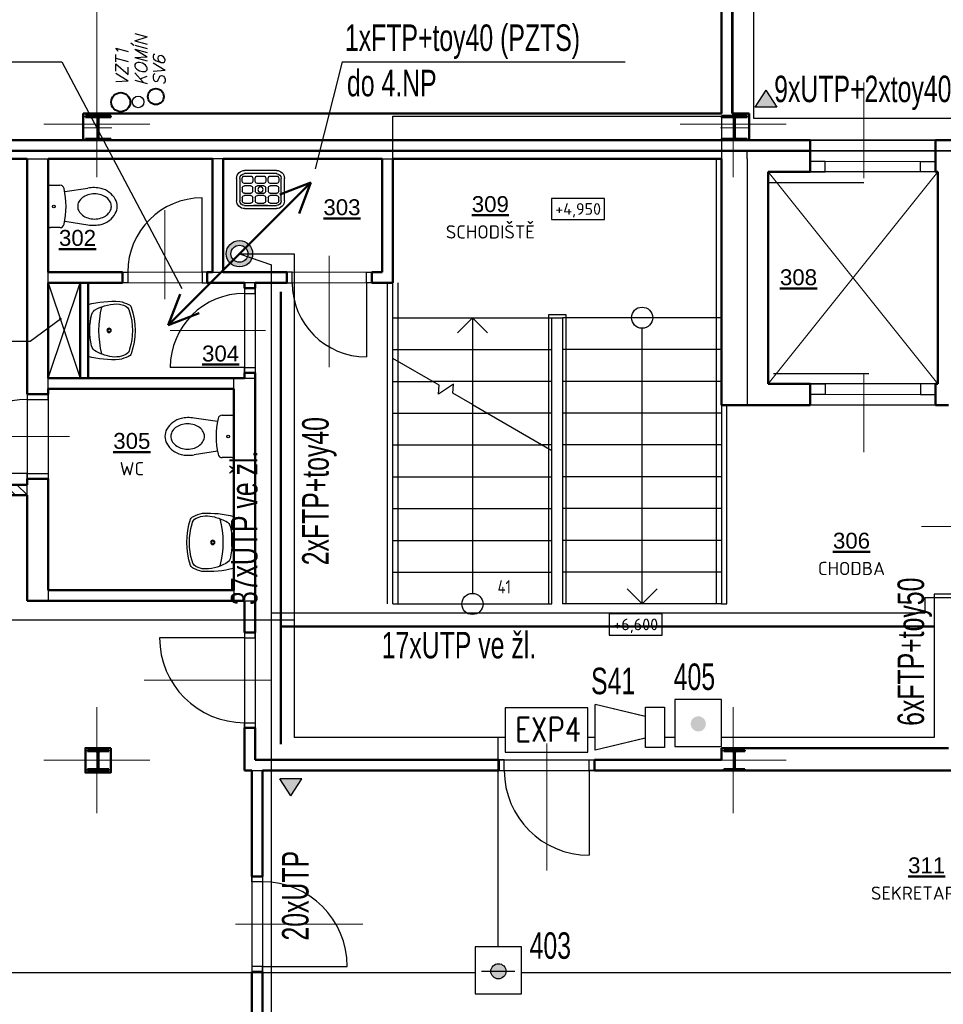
# Model space of a CAD drawing. Header units: millimetres. Extents: x -102634 to 407724, y -68883 to 155589.
# Tile 19 of 80: x 90705 to 99414, y -36085 to -26797. Entities that reach past the tile are written whole.
import ezdxf
from ezdxf.enums import TextEntityAlignment as Align
from ezdxf.lldxf.tags import DXFTag

# ---------------------------------------------------------------- set-up
doc = ezdxf.new("R2010")
doc.units = ezdxf.units.MM
doc.header["$LTSCALE"] = 20
for name, color, linetype in [('_EZS', 5, 'Continuous'), ('_SK popis', 3, 'Continuous'), ('_strukturka', 3, 'Continuous'), ('_trasy', 34, 'Continuous'), ('CA_2D-WC (65x40)', 7, 'Continuous'), ('CA_umyvadlo 1 (55x45)', 7, 'Continuous'), ('CA_vylevka s mrizi (45x36)', 7, 'Continuous'), ('IN_SANITA', 7, 'Continuous')]:
    doc.layers.add(name, color=color, linetype=linetype)
for name, color, linetype, lineweight in [('CKDVERE_', 7, 'Continuous', 25), ('CKDVERE_NADROVINOU', 7, 'DASHDOT', 18), ('CKDVERE_OSY', 8, 'Continuous', 18), ('CKDVERE_ZARUBNE_RAM', 7, 'Continuous', 25), ('CKOKNA', 7, 'Continuous', 18), ('CKPOPISM', 7, 'Continuous', 50), ('CKPOPISM_POPIS', 3, 'Continuous', 25), ('CKRASTR', 7, 'DASHDOT', 18), ('CKSCHODY_PODROVINOU', 7, 'Continuous', 25), ('CKSCHODY_VYSTUP', 7, 'Continuous', 25), ('CKSTENY_NADROVINOU', 7, 'DASHDOT', 25), ('CKSTENY_PODROVINOU', 7, 'Continuous', 25), ('CKSTENY_REZ', 7, 'Continuous', 50), ('CKTEXTY_MALE', 8, 'Continuous', 18), ('CSPROFILY_OSY', 9, 'DASHDOT', 18), ('CSPROFILY_REZY', 7, 'Continuous', 50), ('IN_C_TENKA', 7, 'Continuous', 18), ('pohledy', 7, 'Continuous', 25), ('srafy', 7, 'Continuous', 18), ('UT-zařízení', 7, 'Continuous', 30), ('VZT', 130, 'Continuous', 40), ('ZTI-DEŠŤOVÁ-KANALIZACE', 7, 'KANALIZACE', 40)]:
    doc.layers.add(name, color=color, linetype=linetype, lineweight=lineweight)
doc.layers.add('CKKOTY_VYS', color=8, linetype='Continuous', lineweight=25, plot=False)
doc.styles.add('A', font='ROMANS.SHX', dxfattribs={"width": 0.8, "height": 0.15})
doc.styles.add('Arial', font='arial.ttf', dxfattribs={"width": 0.8})
doc.styles.add('KURZIVA', font='italic__.ttf')
doc.styles.add('ROMANS', font='ic-romans.shx', dxfattribs={"width": 0.8})
doc.styles.get("Standard").update_dxf_attribs({"font": 'isocpeur.ttf'})
tags = doc.linetypes.add('DASHDOT', pattern=[25.4, 12.7, -6.35, 0, -6.35]).pattern_tags.tags
tags[10:11] = [DXFTag(74, 4), DXFTag(75, 0), DXFTag(340, '0'), DXFTag(46, 0.0), DXFTag(50, 0.0), DXFTag(44, 0.0), DXFTag(45, 0.0)]
tags[8:9] = [DXFTag(74, 4), DXFTag(75, 0), DXFTag(340, '0'), DXFTag(46, 0.0), DXFTag(50, 0.0), DXFTag(44, 0.0), DXFTag(45, 0.0)]
tags[6:7] = [DXFTag(74, 4), DXFTag(75, 0), DXFTag(340, '0'), DXFTag(46, 0.0), DXFTag(50, 0.0), DXFTag(44, 0.0), DXFTag(45, 0.0)]
tags[4:5] = [DXFTag(74, 4), DXFTag(75, 0), DXFTag(340, '0'), DXFTag(46, 0.0), DXFTag(50, 0.0), DXFTag(44, 0.0), DXFTag(45, 0.0)]
tags = doc.linetypes.add('DASHED', pattern=[19.05, 12.7, -6.35]).pattern_tags.tags
tags[6:7] = [DXFTag(74, 4), DXFTag(75, 0), DXFTag(340, '0'), DXFTag(46, 0.0), DXFTag(50, 0.0), DXFTag(44, 0.0), DXFTag(45, 0.0)]
tags[4:5] = [DXFTag(74, 4), DXFTag(75, 0), DXFTag(340, '0'), DXFTag(46, 0.0), DXFTag(50, 0.0), DXFTag(44, 0.0), DXFTag(45, 0.0)]
doc.linetypes.add('KANALIZACE', pattern='A,30,-3.5,["C",Standard,S=2.54,R=0,X=-3.81,Y=-1.27],-0.001', length=33.501)
doc.dimstyles.new('CADKON$7', dxfattribs={"dimscale": 100, "dimtxt": 2.5, "dimasz": 2.5, "dimexe": 1.8, "dimexo": 5, "dimgap": 0.6, "dimtad": 1, "dimrnd": 1, "dimtxsty": 'Standard', "dimblk1": 'OBLIQUE', "dimblk2": 'OBLIQUE', "dimsah": 1, "dimcen": 2.5, "dimadec": 1, "dimazin": 2, "dimtfac": 1, "dimtdec": 4, "dimtix": 1, "dimtmove": 0, "dimatfit": 3, "dimldrblk": 'DOTSMALL', "dimfxl": 5, "dimfxlon": 1, "dimtfill": 1, "dimtolj": 1, "dimarcsym": 0})

# ---------------------------------------------------------------- blocks, each defined once
blk = doc.blocks.new('OK')
h = blk.add_hatch(color=256)
edge = h.paths.add_edge_path()
edge.add_arc((0, 0), 71.5, 0, 360)
blk.add_line((-158.5, 2.4), (154.3, 2.4))
blk.add_lwpolyline([(217.2, -213), (217.2, 231.4), (-220.2, 231.4), (-220.2, -213)], close=True)
blk.add_circle((0, 0), 71.5)
blk = doc.blocks.new('tlačítkový')
h = blk.add_hatch(color=256)
edge = h.paths.add_edge_path()
edge.add_arc((220.2, 213), 71.5, 0, 360)
blk.add_lwpolyline([(437.4, 0), (437.4, 444.4), (0, 444.4), (0, 0)], close=True)
blk = doc.blocks.new('sir EZS')
at = {"layer": '_EZS'}
for p, q in [((180.5, 101.6), (653, 215.9)), ((183, 102.3), (653, 215.9)), ((183, 102.3), (653, 215.9)), ((653, 215.9), (653, -215.9)), ((653, 215.9), (653, -215.9)), ((653, 215.9), (653, -215.9)), ((180.5, -101.6), (653, -215.9)), ((183, -102.3), (653, -215.9)), ((183, -102.3), (653, -215.9))]:
    blk.add_line(p, q, dxfattribs=at)
at = {"layer": '_EZS', "linetype": 'Continuous'}
blk.add_lwpolyline([(0, 189.9), (180.5, 189.9), (180.5, -189.9), (0, -189.9)], close=True, dxfattribs=at)
blk.add_lwpolyline([(0, 189.9), (180.5, 189.9), (180.5, -189.9), (0, -189.9)], close=True, dxfattribs=at)
blk.add_lwpolyline([(0, 189.9), (180.5, 189.9), (180.5, -189.9), (0, -189.9)], close=True, dxfattribs=at)
blk = doc.blocks.new('umyvadlo 1 (55x45)_P')
at = {"layer": 'CA_umyvadlo 1 (55x45)', "linetype": 'ByBlock', "transparency": 33554687}
for points in [[(-0.2448, 0.0002, 0.077931), (-0.2731, -0.3008, 0.068031), (-0.2441, -0.381, 0.244962), (-0.2183, -0.4075, 0.165243), (0.2196, -0.4075, 0.244752), (0.2453, -0.381, 0.072964), (0.2756, -0.2947, 0.073303), (0.246, 0.0002)], [(-0.1991, -0.0766, 0.13917), (-0.2483, -0.2973), (-0.2369, -0.3358, 0.309536), (-0.174, -0.3925, 0.150009), (0.1756, -0.3925, 0.287481), (0.2281, -0.3557, 0.190467), (0.2403, -0.1835, 0.04778), (0.2004, -0.0766, 0.225267), (0.1455, -0.0326, 0.117325), (-0.1541, -0.0357, 0.189059), (-0.198, -0.0744)]]:
    blk.add_lwpolyline(points, format="xyb", close=True, dxfattribs=at)
blk.add_lwpolyline([(-0.2199, -0.1274, -0.125328), (0.2222, -0.1274)], format="xyb", dxfattribs=at)
for radius in [0.0204, 0.0139]:
    blk.add_circle((0.0006, -0.1987), radius, dxfattribs=at)
blk = doc.blocks.new('CK_S_EXT_HEAHEA200')
at = {"transparency": 33554687}
for p, q in [((-100, 95), (100, 95)), ((-100, 95), (-100, 85)), ((100, 95), (100, 85)), ((-100, 85), (-21.25, 85)), ((-3.25, -67), (-3.25, 67)), ((3.25, -67), (3.25, 67)), ((100, 85), (21.25, 85)), ((-100, -95), (-100, -85)), ((-100, -85), (-21.25, -85)), ((100, -85), (21.25, -85)), ((100, -95), (100, -85)), ((-100, -95), (100, -95))]:
    blk.add_line(p, q, dxfattribs=at)
for centre, start, end in [((-21.25, 67), 0, 90), ((21.25, 67), 90, 180), ((-21.25, -67), 270, 0), ((21.25, -67), 180, 270)]:
    blk.add_arc(centre, 18, start, end, dxfattribs=at)
blk = doc.blocks.new('2D-WC (65x40)_P')
at = {"layer": 'CA_2D-WC (65x40)', "linetype": 'ByBlock', "transparency": 33554687}
for p, q in [((0.0501, 0.1998), (0.1401, 0.1998)), ((0.03, -0.1797), (0.03, 0.1797)), ((0.1851, 0.14), (0.4036, 0.1734)), ((0.1851, -0.14), (0.4036, -0.1734)), ((0.1401, -0.1998), (0.0501, -0.1998))]:
    blk.add_line(p, q, dxfattribs=at)
blk.add_circle((0.083, 0), 0.0128, dxfattribs=at)
for centre, radius, start, end in [((0.0501, 0.1797), 0.0201, 90, 180), ((0.1401, 0.1596), 0.0402, 12.60811, 90), ((-0.5734, 0), 0.7713, 347.39189, 12.60811), ((0.4521, -0.0463), 0.1632, 107.68289, 127.58474), ((0.4663, -0.0909), 0.21, 90, 107.68289), ((0.4562, -0.1706), 0.348, 78.11757, 98.69848), ((0.4663, -0.0909), 0.21, 72.31711, 90), ((0.4757, -0.0379), 0.2144, 29.47633, 75.89811), ((0.4806, -0.0463), 0.1632, 52.41526, 72.31711), ((0.3969, 0), 0.0894, 151.71247, 180), ((0.4303, -0.018), 0.1274, 127.58474, 151.71247), ((0.5024, -0.018), 0.1274, 28.28753, 52.41526), ((0.5358, 0), 0.0894, 0, 28.28753), ((0.5358, 0), 0.0894, 331.71247, 0), ((0.5424, 0), 0.1376, 0, 29.40689), ((0.5424, 0), 0.1376, 330.59311, 0), ((0.3969, 0), 0.0894, 180, 208.28753), ((0.4303, 0.018), 0.1274, 208.28753, 232.41526), ((0.4521, 0.0463), 0.1632, 232.41526, 252.31711), ((0.4757, 0.0379), 0.2144, 284.10189, 330.52367), ((0.4806, 0.0463), 0.1632, 287.68289, 307.58474), ((0.5024, 0.018), 0.1274, 307.58474, 331.71247), ((0.0501, -0.1797), 0.0201, 180, 270), ((0.1401, -0.1596), 0.0402, 270, 347.39189), ((0.4663, 0.0909), 0.21, 252.31711, 270), ((0.4562, 0.1706), 0.348, 261.30152, 281.88243), ((0.4663, 0.0909), 0.21, 270, 287.68289)]:
    blk.add_arc(centre, radius, start, end, dxfattribs=at)
blk = doc.blocks.new('CK_S_EXT_HEAHEA240')
at = {"transparency": 33554687}
for p, q in [((-120, 115), (120, 115)), ((-120, 115), (-120, 103)), ((-120, 103), (-24.75, 103)), ((120, 103), (24.75, 103)), ((120, 115), (120, 103)), ((-3.75, -82), (-3.75, 82)), ((3.75, -82), (3.75, 82)), ((-120, -115), (-120, -103)), ((-120, -103), (-24.75, -103)), ((-120, -115), (120, -115)), ((120, -103), (24.75, -103)), ((120, -115), (120, -103))]:
    blk.add_line(p, q, dxfattribs=at)
for centre, start, end in [((-24.75, 82), 0, 90), ((24.75, 82), 90, 180), ((-24.75, -82), 270, 0), ((24.75, -82), 180, 270)]:
    blk.add_arc(centre, 21, start, end, dxfattribs=at)
blk = doc.blocks.new('CKBL2112015103731', base_point=(91576, -29013))
blk = doc.blocks.new('CKBL2112015104126', base_point=(98453, -29258))
blk = doc.blocks.new('CKBL2010716102454', base_point=(99257, -36297))
blk = doc.blocks.new('CKBL2010716102559', base_point=(94963, -34085))
blk = doc.blocks.new('vylevka s mrizi (45x36)_P')
at = {"layer": 'CA_vylevka s mrizi (45x36)', "linetype": 'ByBlock', "transparency": 33554687}
for p, q in [((-0.0849, -0.0825), (-0.1449, -0.0825)), ((-0.1424, -0.03), (0.1576, -0.03)), ((-0.1424, -0.06), (0.1576, -0.06)), ((0.0376, -0.0825), (-0.0224, -0.0825)), ((0.1601, -0.0825), (0.1001, -0.0825)), ((-0.2174, -0.315), (-0.2174, -0.105)), ((-0.1874, -0.315), (-0.1874, -0.105)), ((-0.1649, -0.1025), (-0.1649, -0.1325)), ((-0.1449, -0.1525), (-0.0849, -0.1525)), ((-0.1449, -0.175), (-0.0849, -0.175)), ((-0.0649, -0.1325), (-0.0649, -0.1025)), ((-0.0424, -0.1025), (-0.0424, -0.1325)), ((-0.0224, -0.1525), (0.0376, -0.1525)), ((-0.0224, -0.175), (0.0376, -0.175)), ((0.0576, -0.1325), (0.0576, -0.1025)), ((0.0801, -0.1025), (0.0801, -0.1325)), ((0.1001, -0.1525), (0.1601, -0.1525)), ((0.1001, -0.175), (0.1601, -0.175)), ((0.1801, -0.1325), (0.1801, -0.1025)), ((0.2026, -0.105), (0.2026, -0.315)), ((0.2326, -0.105), (0.2326, -0.315)), ((-0.1649, -0.225), (-0.1649, -0.195)), ((-0.0849, -0.245), (-0.1449, -0.245)), ((-0.1449, -0.2675), (-0.0849, -0.2675)), ((-0.0649, -0.195), (-0.0649, -0.225)), ((-0.0424, -0.225), (-0.0424, -0.195)), ((0.0376, -0.245), (-0.0224, -0.245)), ((-0.0224, -0.2675), (0.0376, -0.2675)), ((0.0576, -0.195), (0.0576, -0.225)), ((0.0801, -0.225), (0.0801, -0.195)), ((0.1601, -0.245), (0.1001, -0.245)), ((0.1001, -0.2675), (0.1601, -0.2675)), ((0.1801, -0.195), (0.1801, -0.225)), ((-0.1649, -0.3175), (-0.1649, -0.2875)), ((-0.0849, -0.3375), (-0.1449, -0.3375)), ((0.1576, -0.36), (-0.1424, -0.36)), ((-0.0649, -0.2875), (-0.0649, -0.3175)), ((0.0726, -0.36), (-0.0574, -0.36)), ((-0.0574, -0.36), (0.0726, -0.36)), ((-0.0574, -0.36), (-0.0574, -0.36)), ((-0.0424, -0.3175), (-0.0424, -0.2875)), ((0.0376, -0.3375), (-0.0224, -0.3375)), ((0.0576, -0.2875), (0.0576, -0.3175)), ((0.0726, -0.36), (0.0726, -0.36)), ((0.0801, -0.3175), (0.0801, -0.2875)), ((0.1601, -0.3375), (0.1001, -0.3375)), ((0.1801, -0.2875), (0.1801, -0.3175)), ((0.1576, -0.39), (-0.1424, -0.39))]:
    blk.add_line(p, q, dxfattribs=at)
blk.add_circle((0.0076, -0.21), 0.025, dxfattribs=at)
for centre, radius, start, end in [((-0.1424, -0.105), 0.075, 90, 180), ((-0.1424, -0.105), 0.045, 90, 180), ((-0.1449, -0.1025), 0.02, 90, 180), ((-0.0849, -0.1025), 0.02, 0, 90), ((-0.0224, -0.1025), 0.02, 90, 180), ((0.0376, -0.1025), 0.02, 0, 90), ((0.1001, -0.1025), 0.02, 90, 180), ((0.1576, -0.105), 0.075, 0, 90), ((0.1576, -0.105), 0.045, 0, 90), ((0.1601, -0.1025), 0.02, 0, 90), ((-0.1449, -0.1325), 0.02, 180, 270), ((-0.1449, -0.195), 0.02, 90, 180), ((-0.0849, -0.1325), 0.02, 270, 0), ((-0.0849, -0.195), 0.02, 0, 90), ((-0.0224, -0.1325), 0.02, 180, 270), ((-0.0224, -0.195), 0.02, 90, 180), ((0.0376, -0.1325), 0.02, 270, 0), ((0.0376, -0.195), 0.02, 0, 90), ((0.1001, -0.1325), 0.02, 180, 270), ((0.1001, -0.195), 0.02, 90, 180), ((0.1601, -0.1325), 0.02, 270, 0), ((0.1601, -0.195), 0.02, 0, 90), ((-0.1449, -0.225), 0.02, 180, 270), ((-0.1449, -0.2875), 0.02, 90, 180), ((-0.0849, -0.225), 0.02, 270, 0), ((-0.0849, -0.2875), 0.02, 0, 90), ((-0.0224, -0.225), 0.02, 180, 270), ((-0.0224, -0.2875), 0.02, 90, 180), ((0.0376, -0.225), 0.02, 270, 0), ((0.0376, -0.2875), 0.02, 0, 90), ((0.1001, -0.225), 0.02, 180, 270), ((0.1001, -0.2875), 0.02, 90, 180), ((0.1601, -0.225), 0.02, 270, 0), ((0.1601, -0.2875), 0.02, 0, 90), ((-0.1424, -0.315), 0.075, 180, 270), ((-0.1424, -0.315), 0.045, 180, 270), ((-0.1449, -0.3175), 0.02, 180, 270), ((-0.0849, -0.3175), 0.02, 270, 0), ((-0.0224, -0.3175), 0.02, 180, 270), ((0.0376, -0.3175), 0.02, 270, 0), ((0.1001, -0.3175), 0.02, 180, 270), ((0.1576, -0.315), 0.045, 270, 0), ((0.1576, -0.315), 0.075, 270, 0), ((0.1601, -0.3175), 0.02, 270, 0)]:
    blk.add_arc(centre, radius, start, end, dxfattribs=at)
blk = doc.blocks.new('CKBL2010716102531', base_point=(93744, -27868))
blk = doc.blocks.new('*U848')
at = {"color": 0, "linetype": 'ByBlock', "lineweight": -2}
blk.add_lwpolyline([(-5, -2), (5, -2), (5, 2), (-5, 2), (-5, -2)], dxfattribs=at)
blk = doc.blocks.new('*U849')
at = {"color": 0, "linetype": 'ByBlock', "lineweight": -2}
blk.add_lwpolyline([(-5, -2), (5, -2), (5, 2), (-5, 2), (-5, -2)], dxfattribs=at)
blk = doc.blocks.new('_OBLIQUE')
at = {"color": 0, "linetype": 'ByBlock', "transparency": 33554687}
blk.add_line((-0.5, -0.5), (0.5, 0.5), dxfattribs=at)
blk = doc.blocks.new('CKBL2010716102544', base_point=(90259, -29854))
blk = doc.blocks.new('CKBL2032316081307')
blk = doc.blocks.new('CKBL2032316081319')
blk = doc.blocks.new('stoupačka')
at = {"layer": '_trasy'}
h = blk.add_hatch(color=256, dxfattribs=at)
edge = h.paths.add_edge_path()
edge.add_arc((0, 0), 124.8, 90, 450)
edge = h.paths.add_edge_path(flags=16)
edge.add_arc((0, 0), 80.3, 90, 450)
at = {"layer": '_trasy', "lineweight": 50}
for p, q in [((0, 0), (672.6, 672.6)), ((672.6, 672.6), (381.3, 559.4)), ((672.6, 672.6), (561.6, 380.5)), ((0, 0), (-672.6, -672.6)), ((-672.6, -672.6), (-559.4, -381.3)), ((-672.6, -672.6), (-380.5, -561.6))]:
    blk.add_line(p, q, dxfattribs=at)
at = {"layer": '_trasy', "linetype": 'DASHED'}
for radius in [124.2, 80.6]:
    blk.add_circle((0, 0), radius, dxfattribs=at)
blk = doc.blocks.new('žlab soklový')
at = {"layer": '_trasy'}
h = blk.add_hatch(color=256, dxfattribs=at)
edge = h.paths.add_edge_path()
edge.add_line((394.8, 0), (556.9, -102.9))
edge = h.paths.add_edge_path()
edge.add_line((394.8, 0), (556.9, 102.9))
edge = h.paths.add_edge_path()
edge.add_line((556.9, -102.9), (556.9, 102.9))
h.paths.add_polyline_path([(0, -102.9), (0, 102.9), (162.1, 0)])
at = {"layer": '_trasy', "linetype": 'Continuous'}
for p, q in [((162.1, 0), (0, 102.9)), ((0, -102.9), (0, 102.9)), ((162.1, 0), (0, -102.9))]:
    blk.add_line(p, q, dxfattribs=at)

msp = doc.modelspace()

# ---------------------------------------------------------------- hatches: boundary and pattern name
at = {"layer": 'srafy'}
h = msp.add_hatch(dxfattribs=at)
h.set_pattern_fill('ANSI31', color=256, scale=25, angle=90, style=0)
h.paths.add_polyline_path([(89374.4, -31283), (89374.4, -31183), (87054.4, -31183), (87054.4, -31283)])
h.paths.add_polyline_path([(90174.4, -31283), (90174.4, -31183), (90774.4, -31183), (90774.4, -31283)])

# ---------------------------------------------------------------- linework, layer by layer
at = {"layer": '_EZS'}
for p, q in [((92777.3, -29004.5), (93292.3, -29004.5)), ((93292.3, -29004.5), (93292.3, -33566.4)), ((99832.8, -32214.8), (99327.3, -32214.8)), ((99327.3, -32214.8), (99327.3, -33566.4)), ((90614.5, -32456.3), (93292.3, -32456.3)), ((95282, -33566.4), (93292.3, -33566.4)), ((95217.9, -35541.9), (95217.9, -33566.4)), ((96132.6, -33566.4), (96062.9, -33566.4)), ((96884, -33566.4), (96785.5, -33566.4)), ((99327.3, -33566.4), (97321.3, -33566.4)), ((89121.6, -35783.3), (94999.2, -35783.3)), ((95436.6, -35783.3), (101184.5, -35783.3))]:
    msp.add_line(p, q, dxfattribs=at)
msp.add_lwpolyline([(96062.9, -33706), (96062.9, -33287), (95282, -33287), (95282, -33706)], close=True, dxfattribs=at)
at = {"layer": '_strukturka'}
for p, q in [((97625.3, -8352.9), (97625.3, -27724.4)), ((97625.3, -27724.4), (99680.4, -27724.4)), ((92777.3, -29004.5), (93078.6, -29109.3)), ((93078.6, -37557.7), (93078.6, -29109.3)), ((102273.7, -32249.6), (99240.4, -32249.6)), ((99240.4, -32249.6), (99240.4, -32395.8)), ((99240.4, -32395.8), (93078.6, -32395.8))]:
    msp.add_line(p, q, dxfattribs=at)
at = {"layer": '_trasy'}
for p, q in [((88290, -27194.5), (91101.2, -27194.5)), ((91101.2, -27194.5), (92232.7, -29331.7)), ((93745.3, -27193.2), (93490, -28202.7)), ((93745.3, -27193.2), (96415, -27193.2))]:
    msp.add_line(p, q, dxfattribs=at)
at = {"layer": '_trasy', "lineweight": 50}
for p, q in [((93167.2, -33629.3), (93167.2, -29364.6)), ((93167.2, -32520.8), (99333.8, -32520.8))]:
    msp.add_line(p, q, dxfattribs=at)
at = {"layer": 'CKDVERE_'}
for p, q in [((97764.4, -28333), (98664.4, -28333)), ((92424.4, -29178), (92424.4, -28478)), ((93974.4, -29278), (93974.4, -29978)), ((92824.4, -30078), (92124.4, -30078)), ((97813.4, -30134.7), (98713.4, -30134.7)), ((90774.4, -31078), (90074.4, -31078)), ((92824.4, -32628), (92024.4, -32628)), ((96074.4, -33878), (96074.4, -34678)), ((92994.4, -35728), (93794.4, -35728))]:
    msp.add_line(p, q, dxfattribs=at)
for centre, radius, start, end in [((92424.4, -29178), 700, 90, 180), ((93974.4, -29278), 700, 180, 270), ((92824.4, -30078), 700, 90, 180), ((90774.4, -31078), 700, 90, 180), ((92824.4, -32628), 800, 180, 270), ((96074.4, -33878), 800, 180, 270), ((92994.4, -35728), 800, 0, 90)]:
    msp.add_arc(centre, radius, start, end, dxfattribs=at)
at = {"layer": 'CKDVERE_NADROVINOU'}
for p, q in [((98299.4, -28133), (99199.4, -28133)), ((98299.4, -28233), (99199.4, -28233)), ((92424.4, -29178), (91724.4, -29178)), ((93974.4, -29178), (93274.4, -29178)), ((92424.4, -29278), (91724.4, -29278)), ((93974.4, -29278), (93274.4, -29278)), ((92824.4, -30078), (92824.4, -29378)), ((92924.4, -30078), (92924.4, -29378)), ((98299.4, -30233), (99199.4, -30233)), ((98299.4, -30333), (99199.4, -30333)), ((90774.4, -31078), (90774.4, -30378)), ((90974.4, -31078), (90974.4, -30378)), ((92824.4, -32628), (92824.4, -33428)), ((92924.4, -32628), (92924.4, -33428)), ((96074.4, -33778), (95274.4, -33778)), ((96074.4, -33878), (95274.4, -33878)), ((92894.4, -35728), (92894.4, -34928)), ((92994.4, -35728), (92994.4, -34928))]:
    msp.add_line(p, q, dxfattribs=at)
at = {"layer": 'CKDVERE_OSY'}
for p, q in [((98664.4, -28291.4), (98664.4, -27390.1)), ((92074.4, -29433), (92074.4, -28592.4)), ((93624.4, -29023), (93624.4, -30073.6)), ((92124.4, -29728), (93024.4, -29728)), ((98664.4, -30137.6), (98664.4, -30875.8)), ((89929.4, -30728), (91174.4, -30728)), ((99209.4, -31578), (100637.2, -31578)), ((91879.4, -33028), (93079.4, -33028)), ((95674.4, -34823), (95674.4, -33623)), ((92739.4, -35328), (93939.4, -35328))]:
    msp.add_line(p, q, dxfattribs=at)
at = {"layer": 'CKDVERE_ZARUBNE_RAM'}
for p, q in [((98159.4, -28133), (98159.4, -28233)), ((98299.4, -28133), (98159.4, -28133)), ((98299.4, -28233), (98299.4, -28133)), ((99199.4, -28233), (99199.4, -28133)), ((99199.4, -28133), (99339.4, -28133)), ((99339.4, -28133), (99339.4, -28233)), ((98159.4, -28233), (98299.4, -28233)), ((99339.4, -28233), (99199.4, -28233)), ((91674.4, -29178), (91724.4, -29178)), ((91674.4, -29278), (91674.4, -29178)), ((91724.4, -29178), (91724.4, -29278)), ((92474.4, -29178), (92424.4, -29178)), ((92424.4, -29178), (92424.4, -29278)), ((92474.4, -29278), (92474.4, -29178)), ((93224.4, -29178), (93224.4, -29278)), ((93274.4, -29178), (93224.4, -29178)), ((93274.4, -29278), (93274.4, -29178)), ((93974.4, -29278), (93974.4, -29178)), ((93974.4, -29178), (94024.4, -29178)), ((94024.4, -29178), (94024.4, -29278)), ((91724.4, -29278), (91674.4, -29278)), ((92424.4, -29278), (92474.4, -29278)), ((92824.4, -29328), (92824.4, -29378)), ((92924.4, -29328), (92824.4, -29328)), ((92924.4, -29378), (92924.4, -29328)), ((93224.4, -29278), (93274.4, -29278)), ((94024.4, -29278), (93974.4, -29278)), ((92824.4, -29378), (92924.4, -29378)), ((92824.4, -30128), (92824.4, -30078)), ((92824.4, -30078), (92924.4, -30078)), ((92924.4, -30078), (92924.4, -30128)), ((92924.4, -30128), (92824.4, -30128)), ((98159.4, -30233), (98299.4, -30233)), ((98159.4, -30333), (98159.4, -30233)), ((98299.4, -30233), (98299.4, -30333)), ((99339.4, -30233), (99199.4, -30233)), ((99199.4, -30233), (99199.4, -30333)), ((99339.4, -30333), (99339.4, -30233)), ((90774.4, -30328), (90774.4, -30378)), ((90974.4, -30328), (90774.4, -30328)), ((90974.4, -30378), (90974.4, -30328)), ((98299.4, -30333), (98159.4, -30333)), ((99199.4, -30333), (99339.4, -30333)), ((90774.4, -30378), (90974.4, -30378)), ((90774.4, -31128), (90774.4, -31078)), ((90774.4, -31078), (90974.4, -31078)), ((90974.4, -31078), (90974.4, -31128)), ((90974.4, -31128), (90774.4, -31128)), ((92824.4, -32578), (92824.4, -32628)), ((92924.4, -32578), (92824.4, -32578)), ((92924.4, -32628), (92924.4, -32578)), ((92824.4, -32628), (92924.4, -32628)), ((92824.4, -33478), (92824.4, -33428)), ((92824.4, -33428), (92924.4, -33428)), ((92924.4, -33428), (92924.4, -33478)), ((92924.4, -33478), (92824.4, -33478)), ((95274.4, -33778), (95224.4, -33778)), ((95224.4, -33778), (95224.4, -33878)), ((95274.4, -33878), (95274.4, -33778)), ((96074.4, -33878), (96074.4, -33778)), ((96074.4, -33778), (96124.4, -33778)), ((96124.4, -33778), (96124.4, -33878)), ((95224.4, -33878), (95274.4, -33878)), ((96124.4, -33878), (96074.4, -33878)), ((92894.4, -34928), (92894.4, -34878)), ((92894.4, -34878), (92994.4, -34878)), ((92994.4, -34878), (92994.4, -34928)), ((92994.4, -34928), (92894.4, -34928)), ((92994.4, -35728), (92894.4, -35728)), ((92894.4, -35728), (92894.4, -35778)), ((92994.4, -35778), (92994.4, -35728)), ((92894.4, -35778), (92994.4, -35778))]:
    msp.add_line(p, q, dxfattribs=at)
at = {"layer": 'CKOKNA'}
msp.add_line((94224.4, -30378), (94224.4, -29278), dxfattribs=at)
at = {"layer": 'CKRASTR'}
for p, q in [((91432.4, -28283), (91432.4, -25283)), ((97432.4, -28283), (97432.4, -25283)), ((90932.4, -27783), (91932.4, -27783)), ((96932.4, -27783), (97932.4, -27783)), ((91432.4, -34283), (91432.4, -33283)), ((97432.4, -34283), (97432.4, -33283)), ((90932.4, -33783), (91932.4, -33783)), ((96932.4, -33783), (97932.4, -33783))]:
    msp.add_line(p, q, dxfattribs=at)
at = {"layer": 'CKSCHODY_PODROVINOU'}
for p, q in [((97274.4, -32308), (97274.4, -28107.9)), ((94224.4, -29608), (95724.4, -29608)), ((94224.4, -29608), (95724.4, -29608)), ((97324.4, -29608), (95824.4, -29608)), ((97324.4, -29608), (95824.4, -29608)), ((94224.4, -29908), (95724.4, -29908)), ((97324.4, -29908), (95824.4, -29908)), ((94224.4, -30208), (94596.5, -30208)), ((95724.4, -30208), (94596.5, -30208)), ((97324.4, -30208), (95824.4, -30208)), ((97374.4, -32308), (97374.4, -30433)), ((94224.4, -30508), (95116.1, -30508)), ((95724.4, -30508), (95116.1, -30508)), ((97324.4, -30508), (95824.4, -30508)), ((94224.4, -30808), (95635.7, -30808)), ((95724.4, -30808), (95635.7, -30808)), ((97324.4, -30808), (95824.4, -30808)), ((94224.4, -31108), (95724.4, -31108)), ((97324.4, -31108), (95824.4, -31108)), ((94224.4, -31408), (95724.4, -31408)), ((97324.4, -31408), (95824.4, -31408)), ((94224.4, -31708), (95724.4, -31708)), ((97324.4, -31708), (95824.4, -31708)), ((94224.4, -32008), (95724.4, -32008)), ((97324.4, -32008), (95824.4, -32008)), ((94224.4, -32308), (95724.4, -32308)), ((97324.4, -32308), (95824.4, -32308)), ((97324.4, -32308), (97374.4, -32308))]:
    msp.add_line(p, q, dxfattribs=at)
for points in [[(94224.4, -29993.2), (94224.4, -27708), (97324.4, -27708), (97324.4, -32308), (97324.4, -32308)], [(94174.4, -32308), (94174.4, -32308), (94174.4, -29278)], [(94274.4, -32308), (94274.4, -32308), (94274.4, -29278)], [(95694.4, -30841.9), (95694.4, -29578), (95724.4, -29578), (95854.4, -29578), (95854.4, -32308)], [(95724.4, -30859.2), (95724.4, -29608), (95824.4, -29608), (95824.4, -32308), (95824.4, -32308)], [(94224.4, -32308), (94224.4, -32308), (94224.4, -29993.2)], [(95694.4, -32308), (95694.4, -30841.9)], [(95724.4, -32308), (95724.4, -32308), (95724.4, -30859.2)]]:
    msp.add_lwpolyline(points, dxfattribs=at)
at = {"layer": 'CKSCHODY_VYSTUP'}
for p, q in [((94974.4, -29608), (94833.1, -29749.3)), ((94974.4, -29608), (95115.7, -29749.3)), ((94974.4, -29608), (94974.4, -32208.1)), ((96574.4, -32308), (96574.4, -29707.9)), ((94974.4, -30426.2), (95724.4, -30859.2)), ((94974.4, -30426.2), (95724.4, -30859.2)), ((96574.4, -32308), (96433.1, -32166.7)), ((96574.4, -32308), (96715.7, -32166.7))]:
    msp.add_line(p, q, dxfattribs=at)
msp.add_lwpolyline([(94974.4, -30426.2), (94789.3, -30319.3), (94794.4, -30235.6), (94654.4, -30328), (94659.4, -30244.3), (94224.4, -29993.2)], dxfattribs=at)
msp.add_lwpolyline([(94974.4, -30426.2), (94789.3, -30319.3), (94794.4, -30235.6), (94654.4, -30328), (94659.4, -30244.3), (94224.4, -29993.2)], dxfattribs=at)
for centre, radius in [((96574.4, -29608), 99.9), ((94974.4, -32308), 99.9), ((94974.4, -32308), 0.000000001)]:
    msp.add_circle(centre, radius, dxfattribs=at)
at = {"layer": 'CKSTENY_NADROVINOU'}
for p, q in [((99339.4, -27933), (98159.4, -27933)), ((99339.4, -28033), (98159.4, -28033)), ((99339.4, -28033), (98159.4, -28033)), ((90774.4, -30328), (90774.4, -31128)), ((90974.4, -30328), (90974.4, -31128)), ((99339.4, -30433), (98159.4, -30433)), ((92824.4, -32578), (92824.4, -33478)), ((92924.4, -32578), (92924.4, -33478)), ((95224.4, -33778), (96124.4, -33778)), ((95224.4, -33878), (96124.4, -33878)), ((92894.4, -34878), (92894.4, -35778)), ((92994.4, -34878), (92994.4, -35778))]:
    msp.add_line(p, q, dxfattribs=at)
at = {"layer": 'CKSTENY_PODROVINOU'}
for p, q in [((86724.4, -27933), (100964.4, -27933)), ((86724.4, -28033), (100964.4, -28033)), ((97564.4, -28033), (87054.4, -28032.9)), ((98159.4, -28033), (97564.4, -28032.9)), ((97564.4, -28107.9), (97564.4, -28033)), ((99564.4, -28033), (99339.4, -28033)), ((90774.4, -28107.9), (90974.4, -28107.9)), ((92624.4, -28107.9), (92524.4, -28107.9)), ((94124.4, -28107.9), (94224.4, -28107.9)), ((97564.4, -28107.9), (97564.4, -30433)), ((99339.4, -28233), (98159.4, -28233)), ((92924.4, -29278), (92824.4, -29278)), ((92824.4, -29328), (92824.4, -30128)), ((92924.4, -29328), (92924.4, -30128)), ((90974.4, -30278), (90974.4, -30178)), ((92724.4, -30278), (92724.4, -30178)), ((99339.4, -30233), (98159.4, -30233)), ((90774.4, -31283), (90774.4, -31183)), ((92724.4, -32178), (92724.4, -32278))]:
    msp.add_line(p, q, dxfattribs=at)
at = {"layer": 'CKSTENY_PODROVINOU', "color": 0, "linetype": 'Continuous'}
for p, q in [((90974.4, -29278), (90974.4, -29178)), ((92524.4, -29178), (92624.4, -29178)), ((90974.4, -32178), (90974.4, -32278)), ((92894.4, -33878), (92994.4, -33878))]:
    msp.add_line(p, q, dxfattribs=at)
at = {"layer": 'CKSTENY_REZ'}
for p, q in [((97324.4, -27683), (97324.4, -5633)), ((97424.4, -27683), (97424.4, -22403)), ((91304.4, -27933), (91304.4, -27683)), ((91304.4, -27683), (97324.4, -27683)), ((97424.4, -27683), (97584.4, -27683)), ((97584.4, -27683), (97584.4, -27933)), ((83018, -27933), (98159.4, -27933)), ((97324.4, -27933), (97424.4, -27933)), ((98159.4, -28033), (98159.4, -27933)), ((100964.4, -27933), (99339.4, -27933)), ((99339.4, -28033), (99339.4, -27933)), ((87054.4, -28032.9), (97564.4, -28032.9)), ((97564.4, -28032.9), (97564.4, -28033)), ((97564.4, -28033), (98159.4, -28033)), ((98159.4, -28033), (97564.4, -28033)), ((98159.4, -28033), (98159.4, -28233)), ((99339.4, -28033), (99339.4, -28233)), ((87054.4, -28107.9), (90774.4, -28107.9)), ((90774.4, -30328), (90774.4, -28107.9)), ((90974.4, -28107.9), (92524.4, -28107.9)), ((90974.4, -29178), (90974.4, -28107.9)), ((92524.4, -29178), (92524.4, -28107.9)), ((92624.4, -28107.9), (94124.4, -28107.9)), ((92624.4, -29178), (92624.4, -28107.9)), ((94124.4, -28107.9), (94124.4, -29178)), ((94224.4, -28107.9), (97324.4, -28107.9)), ((94224.4, -28107.9), (94224.4, -29278)), ((97324.4, -30433), (97324.4, -28108)), ((97764.4, -28233), (97764.4, -30233)), ((98159.4, -28233), (97764.4, -28233)), ((99364.4, -28233), (99339.4, -28233)), ((99364.4, -30233), (99364.4, -28233)), ((90974.4, -29178), (91674.4, -29178)), ((91674.4, -29178), (91674.4, -29278)), ((92474.4, -29178), (92524.4, -29178)), ((92474.4, -29178), (92474.4, -29278)), ((93224.4, -29178), (92624.4, -29178)), ((93224.4, -29178), (93224.4, -29278)), ((94024.4, -29178), (94024.4, -29278)), ((94124.4, -29178), (94024.4, -29178)), ((90974.4, -29278), (91674.4, -29278)), ((90974.4, -30178), (90974.4, -29278)), ((91274.4, -29278), (91274.4, -30178)), ((91349.4, -29278), (91349.4, -30178)), ((92824.4, -29278), (92474.4, -29278)), ((92824.4, -29328), (92824.4, -29278)), ((92824.4, -29328), (92924.4, -29328)), ((93224.4, -29278), (92924.4, -29278)), ((92924.4, -29278), (92924.4, -29328)), ((94124.4, -29278), (94024.4, -29278)), ((94224.4, -29278), (94124.4, -29278)), ((94124.4, -29278), (94124.4, -29278)), ((92824.4, -30178), (90974.4, -30178)), ((92824.4, -30128), (92924.4, -30128)), ((92824.4, -30178), (92824.4, -30128)), ((92924.4, -30128), (92924.4, -32278)), ((92724.4, -30278), (90974.4, -30278)), ((90974.4, -30328), (90974.4, -30278)), ((92724.4, -32178), (92724.4, -30278)), ((97764.4, -30233), (98159.4, -30233)), ((98159.4, -30433), (98159.4, -30233)), ((99339.4, -30233), (99364.4, -30233)), ((99339.4, -30433), (99339.4, -30233)), ((90974.4, -30328), (90774.4, -30328)), ((97564.4, -30433), (97324.4, -30433)), ((97564.4, -30433), (98159.4, -30433)), ((99339.4, -30433), (99464.4, -30433)), ((90174.4, -31183), (90774.4, -31183)), ((90974.4, -31128), (90774.4, -31128)), ((90774.4, -31183), (90774.4, -31128)), ((90974.4, -32178), (90974.4, -31128)), ((90174.4, -31283), (90774.4, -31283)), ((90774.4, -32278), (90774.4, -31283)), ((90974.4, -32178), (92724.4, -32178)), ((92824.4, -32278), (90774.4, -32278)), ((92824.4, -32278), (92824.4, -32578)), ((92824.4, -32278), (92824.4, -32278)), ((92924.4, -32278), (92924.4, -32578)), ((92924.4, -32578), (92824.4, -32578)), ((92924.4, -33478), (92824.4, -33478)), ((92824.4, -33478), (92824.4, -33878)), ((92924.4, -33478), (92924.4, -33778)), ((97324.4, -33778), (97324.4, -33668)), ((97324.4, -33668), (97564.4, -33668)), ((97564.4, -33668), (99464.4, -33668)), ((97564.4, -33668), (97564.4, -33668)), ((92924.4, -33778), (95224.4, -33778)), ((95224.4, -33778), (95224.4, -33878)), ((96124.4, -33778), (96124.4, -33878)), ((96124.4, -33778), (97324.4, -33778)), ((92824.4, -33878), (92894.4, -33878)), ((92894.4, -33878), (92894.4, -34878)), ((92994.4, -33878), (95224.4, -33878)), ((92994.4, -33878), (92994.4, -34878)), ((96124.4, -33878), (99564.4, -33878)), ((92994.4, -34878), (92894.4, -34878)), ((92994.4, -35778), (92894.4, -35778)), ((92894.4, -35778), (92894.4, -37768.5)), ((92994.4, -35778), (92994.4, -37768.5))]:
    msp.add_line(p, q, dxfattribs=at)
msp.add_lwpolyline([(91564.4, -33668), (91324.4, -33668), (91324.4, -33898), (91564.4, -33898)], close=True, dxfattribs=at)
at = {"layer": 'CSPROFILY_OSY'}
for p, q in [((91444.4, -27693), (91444.4, -27943)), ((97444.4, -27693), (97444.4, -27943)), ((91574.4, -27818), (91314.4, -27818)), ((97574.4, -27818), (97314.4, -27818)), ((91444.4, -33869), (91444.4, -33678)), ((97444.4, -33888), (97444.4, -33678)), ((91334.4, -33783), (91554.4, -33783)), ((97334.4, -33783), (97554.4, -33783))]:
    msp.add_line(p, q, dxfattribs=at)
at = {"layer": 'IN_C_TENKA'}
for p, q in [((97764.4, -28233), (99364.4, -30233)), ((99364.4, -28233), (97764.4, -30233))]:
    msp.add_line(p, q, dxfattribs=at)
at = {"layer": 'pohledy'}
for p, q in [((90974.4, -30178), (91274.4, -29278)), ((90974.4, -29278), (91274.4, -30178)), ((92824.4, -30178), (92924.4, -30178)), ((90774.4, -32278), (92824.4, -32278)), ((92824.4, -32278), (92924.4, -32278))]:
    msp.add_line(p, q, dxfattribs=at)
at = {"layer": 'UT-zařízení', "ltscale": 400}
msp.add_circle((91822, -27572.2), 55, dxfattribs=at)
at = {"layer": 'VZT', "ltscale": 400}
msp.add_circle((91657.9, -27574.5), 90, dxfattribs=at)
at = {"layer": 'ZTI-DEŠŤOVÁ-KANALIZACE'}
msp.add_circle((91988.7, -27521.8), 75, dxfattribs=at)

# ---------------------------------------------------------------- block references
at = {"layer": '_EZS'}
for name, p in [('tlačítkový', (96884, -33652.4)), ('OK', (95219.4, -35773.2))]:
    msp.add_blockref(name, p, dxfattribs=at)
at = {"layer": '_EZS', "rotation": 180}
msp.add_blockref('sir EZS', (96785.5, -33471.4), dxfattribs=at)
at = {"layer": '_strukturka', "rotation": 90}
msp.add_blockref('žlab soklový', (97741.3, -27623), dxfattribs=at)
at = {"layer": '_strukturka', "xscale": -1, "rotation": 90}
msp.add_blockref('žlab soklový', (93262.3, -33956.6), dxfattribs=at)
at = {"layer": '_trasy'}
msp.add_blockref('stoupačka', (92777.3, -29004.5), dxfattribs=at)
at = {"layer": 'CKKOTY_VYS'}
ref = msp.add_blockref('*U848', (95971.1, -28582.1), dxfattribs=dict(at, xscale=50, yscale=50, zscale=50))
ref.add_attrib('Výška', '+4,950', dxfattribs={"layer": '0', "color": 0, "linetype": 'ByBlock', "lineweight": -2, "height": 110}).set_placement((95971.1, -28582.1), align=Align.MIDDLE_CENTER)
ref = msp.add_blockref('*U849', (96514.4, -32501.3), dxfattribs=dict(at, xscale=50, yscale=50, zscale=50))
ref.add_attrib('Výška', '+6,600', dxfattribs={"layer": '0', "color": 0, "linetype": 'ByBlock', "lineweight": -2, "height": 110}).set_placement((96514.4, -32501.3), align=Align.MIDDLE_CENTER)
at = {"layer": 'CKPOPISM'}
ref = msp.add_blockref('CKBL2010716102531', (93744.1, -28640.6), dxfattribs=dict(at, xscale=0.5, yscale=0.5, zscale=0.5))
ref.add_attrib('CISLO', '%%U303', dxfattribs={"height": 150, "style": 'Arial'}).set_placement((93744.1, -28640.6), align=Align.CENTER)
ref = msp.add_blockref('CKBL2032316081307', (95143, -28861), dxfattribs=at)
ref.add_attrib('CISLO', '%%U309', dxfattribs={"height": 150, "style": 'Arial'}).set_placement((95143, -28611), align=Align.CENTER)
ref.add_attrib('JMENO', 'SCHODIŠTĚ', dxfattribs={"layer": 'CKPOPISM_POPIS', "height": 125}).set_placement((95143, -28861), align=Align.CENTER)
ref = msp.add_blockref('CKBL2112015103731', (91250.5, -28929.8), dxfattribs=dict(at, xscale=0.5, yscale=0.5, zscale=0.5))
ref.add_attrib('CISLO', '%%U302', dxfattribs={"height": 150, "style": 'Arial'}).set_placement((91250.5, -28929.8), align=Align.CENTER)
ref = msp.add_blockref('CKBL2112015104126', (98048.9, -29301.1), dxfattribs=dict(at, xscale=0.5, yscale=0.5, zscale=0.5))
ref.add_attrib('CISLO', '%%U308', dxfattribs={"height": 150, "style": 'Arial'}).set_placement((98048.9, -29301.1), align=Align.CENTER)
ref = msp.add_blockref('CKBL2010716102544', (92599.6, -30020.7), dxfattribs=dict(at, xscale=0.5, yscale=0.5, zscale=0.5))
ref.add_attrib('CISLO', '%%U304', dxfattribs={"height": 150, "style": 'Arial'}).set_placement((92599.6, -30020.7), align=Align.CENTER)
ref = msp.add_blockref('CKBL2032316081319', (91762.5, -31094.7), dxfattribs=at)
ref.add_attrib('CISLO', '%%U305', dxfattribs={"height": 150, "style": 'Arial'}).set_placement((91762.5, -30844.7), align=Align.CENTER)
ref.add_attrib('JMENO', 'WC', dxfattribs={"layer": 'CKPOPISM_POPIS', "height": 125}).set_placement((91762.5, -31094.7), align=Align.CENTER)
ref = msp.add_blockref('CKBL2010716102559', (98548.9, -32036), dxfattribs=dict(at, xscale=0.5, yscale=0.5, zscale=0.5))
ref.add_attrib('JMENO', 'CHODBA', dxfattribs={"layer": 'CKPOPISM_POPIS', "height": 125}).set_placement((98548.9, -32036), align=Align.CENTER)
ref.add_attrib('CISLO', '%%U306', dxfattribs={"height": 150, "style": 'Arial'}).set_placement((98548.9, -31786), align=Align.CENTER)
ref = msp.add_blockref('CKBL2010716102454', (99257.2, -35098.6), dxfattribs=dict(at, xscale=0.5, yscale=0.5, zscale=0.5))
ref.add_attrib('JMENO', 'SEKRETARIÁT', dxfattribs={"layer": 'CKPOPISM_POPIS', "height": 125}).set_placement((99257.2, -35098.6), align=Align.CENTER)
ref.add_attrib('CISLO', '%%U311', dxfattribs={"height": 150, "style": 'Arial'}).set_placement((99257.2, -34848.6), align=Align.CENTER)
at = {"layer": 'CSPROFILY_REZY', "rotation": 180}
for p in [(91444.4, -27818), (97444.4, -27818)]:
    msp.add_blockref('CK_S_EXT_HEAHEA240', p, dxfattribs=at)
at = {"layer": 'CSPROFILY_REZY'}
for p in [(91444.4, -33783), (97444.4, -33783)]:
    msp.add_blockref('CK_S_EXT_HEAHEA200', p, dxfattribs=at)
at = {"layer": 'IN_SANITA', "linetype": 'Continuous', "yscale": 1000, "zscale": 1000}
for name, p, xscale in [('vylevka s mrizi (45x36)_P', (92983.6, -28188.9), -1000), ('2D-WC (65x40)_P', (90944.4, -28558), 1000)]:
    msp.add_blockref(name, p, dxfattribs=dict(at, xscale=xscale))
for name, p, xscale, rotation in [('umyvadlo 1 (55x45)_P', (91349.6, -29727.4), -1000, 89.99999999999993), ('2D-WC (65x40)_P', (92754.5, -30727.9), 1000, 180), ('umyvadlo 1 (55x45)_P', (92724.3, -31727.9), -1000, 269.9999999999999)]:
    msp.add_blockref(name, p, dxfattribs=dict(at, xscale=xscale, rotation=rotation))

# ---------------------------------------------------------------- texts
at = {"layer": '_EZS', "color": 34, "style": 'ROMANS', "width": 0.7}
msp.add_text('1xFTP+toy40 (PZTS)', height=250, dxfattribs=at).set_placement((93771.8, -27091.3))
at = {"layer": '_EZS', "style": 'ROMANS', "width": 0.7}
for s, p in [('2xFTP+toy40', (93618.3, -31943.3)), ('6xFTP+toy50', (99232.6, -33457.7))]:
    msp.add_text(s, height=250, rotation=90, dxfattribs=at).set_placement(p)
for s, p in [('405', (96872.2, -33119.6)), ('S41', (96092.8, -33159.6)), ('403', (95513.3, -35655.5))]:
    msp.add_text(s, height=250, dxfattribs=at).set_placement(p)
at = {"layer": '_EZS', "style": 'A', "width": 0.8}
msp.add_text('EXP4', height=226.8, dxfattribs=at).set_placement((95689.6, -33493.2), align=Align.MIDDLE)
at = {"layer": '_SK popis', "color": 34, "style": 'ROMANS', "width": 0.7}
msp.add_text('do 4.NP', height=250, dxfattribs=at).set_placement((93791.5, -27519.2))
at = {"layer": '_SK popis', "style": 'ROMANS', "width": 0.7}
for s, p in [('9xUTP+2xtoy40', (97819.8, -27574.3)), ('17xUTP ve žl.', (94118.9, -32821.3))]:
    msp.add_text(s, height=250, dxfattribs=at).set_placement(p)
for s, p in [('37xUTP ve žl.', (92946.8, -32318.7)), ('20xUTP', (93428.6, -35483.1))]:
    msp.add_text(s, height=250, rotation=90, dxfattribs=at).set_placement(p)
at = {"layer": 'CKTEXTY_MALE', "style": 'KURZIVA'}
for s, p in [('KOMÍN', (91906.8, -27416.8)), ('VZT1', (91727, -27416.8)), ('SV6', (92077.4, -27416.8))]:
    msp.add_text(s, height=115, rotation=90, dxfattribs=at).set_placement(p)
at = {"layer": 'Defpoints', "width": 0.8}
msp.add_text('41', height=125, dxfattribs=at).set_placement((95274.4, -32145.5), align=Align.MIDDLE)

# ---------------------------------------------------------------- leaders
at = {"layer": 'CKTEXTY_MALE', "annotation_type": 0, "has_hookline": 1, "hookline_direction": 1, "text_width": 540.5}
msp.add_leader([(91088.5, -29620.4), (90803.7, -29831.8), (90703.7, -29831.8)], dimstyle='CADKON$7', override={"dimtxt": 2.3, "dimasz": 1}, dxfattribs=at)

doc.saveas('drawing.dxf')
